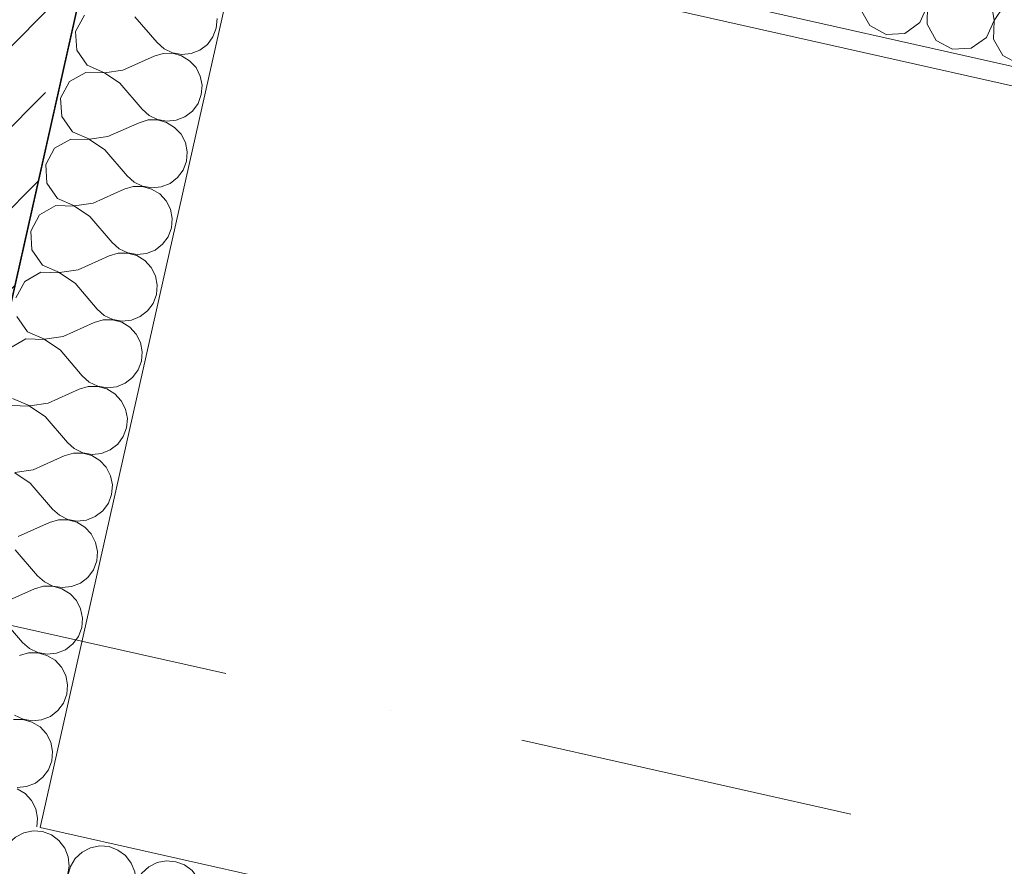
# Model space of a CAD drawing. Header units: millimetres. Extents: x -7218036 to -6523761, y 6117771 to 6337028.
# Tile 101 of 223: x -7142686 to -7141656, y 6127019 to 6127905. Entities that reach past the tile are written whole.
import ezdxf
from ezdxf.enums import TextEntityAlignment as Align

# ---------------------------------------------------------------- set-up
doc = ezdxf.new("R2010")
doc.units = ezdxf.units.MM
doc.header["$MEASUREMENT"] = 0
doc.linetypes.add('Штрихпунктирная', pattern=[670.277762, 352.777767, -176.388884, 0, -141.111112])
doc.layers.add('АР-Стены_внешние_.АР', color=7, linetype='Continuous')
doc.layers.add('АР-Чертеж-Оси_Осевые размеры.АР', color=7, linetype='Continuous')
doc.layers.add('АР-Стены_внешние_.АР_Ном._пера__1', color=7, linetype='Continuous', lineweight=30)
doc.layers.add('АР-Чертеж-Оси_Осевые размеры.АР_Ном._пера__120', color=7, linetype='Continuous', lineweight=0)
doc.styles.add('РЎР“Р•РќР•Р\xa0Р\x98Р\xa0_РЎРўР\x98Р›Р¬_2', font='GOTHIC.TTF')

# ---------------------------------------------------------------- blocks, each defined once
blk = doc.blocks.new('*X281', base_point=(-6566190.3, 6562677.8))
at = {"layer": 'АР-Стены_внешние_.АР_Ном._пера__1', "color": 7, "linetype": 'Continuous', "lineweight": 0}
for p, q in [((-7142618.4, 6127909.5), (-7142627.7, 6127892.4)), ((-7142565.7, 6127907.7), (-7142542.5, 6127880.6)), ((-7142480.5, 6127895.9), (-7142479.7, 6127905.8)), ((-7142627.7, 6127892.4), (-7142626.6, 6127872.9)), ((-7142489.8, 6127878.8), (-7142484, 6127886.7)), ((-7142484, 6127886.7), (-7142480.5, 6127895.9)), ((-7142542.5, 6127880.6), (-7142535.2, 6127874)), ((-7142497.6, 6127872.8), (-7142489.8, 6127878.8)), ((-7142626.6, 6127872.9), (-7142615.5, 6127856.9)), ((-7142578.2, 6127852), (-7142545.7, 6127866.6)), ((-7142536.2, 6127869.4), (-7142545.7, 6127866.6)), ((-7142526.3, 6127869.5), (-7142536.2, 6127869.4)), ((-7142535.2, 6127874), (-7142526.3, 6127869.8)), ((-7142526.3, 6127869.8), (-7142516.6, 6127868.1)), ((-7142516.8, 6127866.9), (-7142526.3, 6127869.5)), ((-7142508.4, 6127861.7), (-7142516.8, 6127866.9)), ((-7142516.6, 6127868.1), (-7142506.8, 6127869.1)), ((-7142506.8, 6127869.1), (-7142497.6, 6127872.8)), ((-7142615.5, 6127856.9), (-7142597.5, 6127849.2)), ((-7142501.7, 6127854.5), (-7142508.4, 6127861.7)), ((-7142617.1, 6127849.5), (-7142634.1, 6127839.9)), ((-7142597.6, 6127848.9), (-7142617.1, 6127849.5)), ((-7142581.4, 6127838.1), (-7142597.6, 6127848.9)), ((-7142597.5, 6127849.2), (-7142578.2, 6127852)), ((-7142497.3, 6127845.7), (-7142501.7, 6127854.5)), ((-7142495.4, 6127836.1), (-7142497.3, 6127845.7)), ((-7142634.1, 6127839.9), (-7142643.4, 6127822.7)), ((-7142581.4, 6127838.1), (-7142558.2, 6127810.9)), ((-7142496.2, 6127826.2), (-7142495.4, 6127836.1)), ((-7142499.6, 6127817), (-7142496.2, 6127826.2)), ((-7142643.4, 6127822.7), (-7142642.3, 6127803.2)), ((-7142505.5, 6127809.1), (-7142499.6, 6127817)), ((-7142558.2, 6127810.9), (-7142550.8, 6127804.3)), ((-7142550.8, 6127804.3), (-7142541.9, 6127800.1)), ((-7142513.3, 6127803.1), (-7142505.5, 6127809.1)), ((-7142642.3, 6127803.2), (-7142631.1, 6127787.2)), ((-7142593.9, 6127782.3), (-7142561.3, 6127796.9)), ((-7142551.9, 6127799.7), (-7142561.3, 6127796.9)), ((-7142542, 6127799.8), (-7142551.9, 6127799.7)), ((-7142532.5, 6127797.2), (-7142542, 6127799.8)), ((-7142541.9, 6127800.1), (-7142532.2, 6127798.4)), ((-7142524.1, 6127792), (-7142532.5, 6127797.2)), ((-7142532.2, 6127798.4), (-7142522.4, 6127799.4)), ((-7142522.4, 6127799.4), (-7142513.3, 6127803.1)), ((-7142631.1, 6127787.2), (-7142613.2, 6127779.5)), ((-7142517.4, 6127784.8), (-7142524.1, 6127792)), ((-7142512.9, 6127776), (-7142517.4, 6127784.8)), ((-7142632.8, 6127779.8), (-7142649.7, 6127770.2)), ((-7142613.3, 6127779.2), (-7142632.8, 6127779.8)), ((-7142597, 6127768.4), (-7142613.3, 6127779.2)), ((-7142613.2, 6127779.5), (-7142593.9, 6127782.3)), ((-7142511, 6127766.4), (-7142512.9, 6127776)), ((-7142649.7, 6127770.2), (-7142659, 6127753)), ((-7142597, 6127768.4), (-7142573.8, 6127741.2)), ((-7142511.8, 6127756.5), (-7142511, 6127766.4)), ((-7142659, 6127753), (-7142657.9, 6127733.5)), ((-7142515.3, 6127747.3), (-7142511.8, 6127756.5)), ((-7142521.1, 6127739.4), (-7142515.3, 6127747.3)), ((-7142657.9, 6127733.5), (-7142646.8, 6127717.5)), ((-7142573.8, 6127741.2), (-7142566.5, 6127734.7)), ((-7142566.5, 6127734.7), (-7142557.6, 6127730.4)), ((-7142538.1, 6127729.7), (-7142528.9, 6127733.4)), ((-7142528.9, 6127733.4), (-7142521.1, 6127739.4)), ((-7142609.5, 6127712.6), (-7142577, 6127727.3)), ((-7142567.5, 6127730), (-7142577, 6127727.3)), ((-7142557.7, 6127730.1), (-7142567.5, 6127730)), ((-7142548.2, 6127727.5), (-7142557.7, 6127730.1)), ((-7142557.6, 6127730.4), (-7142547.9, 6127728.7)), ((-7142539.7, 6127722.3), (-7142548.2, 6127727.5)), ((-7142547.9, 6127728.7), (-7142538.1, 6127729.7)), ((-7142533, 6127715.1), (-7142539.7, 6127722.3)), ((-7142646.8, 6127717.5), (-7142628.8, 6127709.8)), ((-7142628.8, 6127709.8), (-7142609.5, 6127712.6)), ((-7142528.6, 6127706.3), (-7142533, 6127715.1)), ((-7142648.4, 6127710.2), (-7142665.4, 6127700.5)), ((-7142628.9, 6127709.5), (-7142648.4, 6127710.2)), ((-7142612.7, 6127698.7), (-7142628.9, 6127709.5)), ((-7142526.7, 6127696.7), (-7142528.6, 6127706.3)), ((-7142665.4, 6127700.5), (-7142674.7, 6127683.3)), ((-7142612.7, 6127698.7), (-7142589.5, 6127671.5)), ((-7142527.5, 6127686.9), (-7142526.7, 6127696.7)), ((-7142674.7, 6127683.3), (-7142673.6, 6127663.8)), ((-7142530.9, 6127677.6), (-7142527.5, 6127686.9)), ((-7142589.5, 6127671.5), (-7142582.1, 6127665)), ((-7142536.8, 6127669.7), (-7142530.9, 6127677.6)), ((-7142673.6, 6127663.8), (-7142662.4, 6127647.8)), ((-7142583.2, 6127660.3), (-7142592.6, 6127657.6)), ((-7142573.3, 6127660.4), (-7142583.2, 6127660.3)), ((-7142582.1, 6127665), (-7142573.2, 6127660.7)), ((-7142563.8, 6127657.8), (-7142573.3, 6127660.4)), ((-7142573.2, 6127660.7), (-7142563.5, 6127659)), ((-7142563.5, 6127659), (-7142553.7, 6127660)), ((-7142553.7, 6127660), (-7142544.6, 6127663.7)), ((-7142544.6, 6127663.7), (-7142536.8, 6127669.7)), ((-7142625.2, 6127642.9), (-7142592.6, 6127657.6)), ((-7142555.4, 6127652.7), (-7142563.8, 6127657.8)), ((-7142548.7, 6127645.4), (-7142555.4, 6127652.7)), ((-7142664.1, 6127640.5), (-7142681, 6127630.8)), ((-7142644.6, 6127639.8), (-7142664.1, 6127640.5)), ((-7142662.4, 6127647.8), (-7142644.5, 6127640.1)), ((-7142628.3, 6127629), (-7142644.6, 6127639.8)), ((-7142644.5, 6127640.1), (-7142625.2, 6127642.9)), ((-7142544.2, 6127636.7), (-7142548.7, 6127645.4)), ((-7142681, 6127630.8), (-7142690.3, 6127613.6)), ((-7142628.3, 6127629), (-7142605.1, 6127601.8)), ((-7142542.3, 6127627), (-7142544.2, 6127636.7)), ((-7142543.1, 6127617.2), (-7142542.3, 6127627)), ((-7142546.6, 6127607.9), (-7142543.1, 6127617.2)), ((-7142605.1, 6127601.8), (-7142597.8, 6127595.3)), ((-7142560.2, 6127594), (-7142552.4, 6127600)), ((-7142552.4, 6127600), (-7142546.6, 6127607.9)), ((-7142689.2, 6127594.1), (-7142678.1, 6127578.1)), ((-7142640.8, 6127573.2), (-7142608.3, 6127587.9)), ((-7142598.8, 6127590.6), (-7142608.3, 6127587.9)), ((-7142589, 6127590.7), (-7142598.8, 6127590.6)), ((-7142597.8, 6127595.3), (-7142588.9, 6127591)), ((-7142579.5, 6127588.1), (-7142589, 6127590.7)), ((-7142588.9, 6127591), (-7142579.2, 6127589.3)), ((-7142571, 6127583), (-7142579.5, 6127588.1)), ((-7142579.2, 6127589.3), (-7142569.4, 6127590.3)), ((-7142569.4, 6127590.3), (-7142560.2, 6127594)), ((-7142678.1, 6127578.1), (-7142660.2, 6127570.4)), ((-7142564.3, 6127575.7), (-7142571, 6127583)), ((-7142679.7, 6127570.8), (-7142696.7, 6127561.1)), ((-7142660.2, 6127570.1), (-7142679.7, 6127570.8)), ((-7142660.2, 6127570.4), (-7142640.8, 6127573.2)), ((-7142644, 6127559.3), (-7142660.2, 6127570.1)), ((-7142559.9, 6127567), (-7142564.3, 6127575.7)), ((-7142558, 6127557.3), (-7142559.9, 6127567)), ((-7142644, 6127559.3), (-7142620.8, 6127532.1)), ((-7142558.8, 6127547.5), (-7142558, 6127557.3)), ((-7142562.2, 6127538.2), (-7142558.8, 6127547.5)), ((-7142568.1, 6127530.3), (-7142562.2, 6127538.2)), ((-7142620.8, 6127532.1), (-7142613.4, 6127525.6)), ((-7142613.4, 6127525.6), (-7142604.5, 6127521.3)), ((-7142575.9, 6127524.3), (-7142568.1, 6127530.3)), ((-7142656.5, 6127503.5), (-7142623.9, 6127518.2)), ((-7142614.5, 6127520.9), (-7142623.9, 6127518.2)), ((-7142604.6, 6127521), (-7142614.5, 6127520.9)), ((-7142595.1, 6127518.4), (-7142604.6, 6127521)), ((-7142604.5, 6127521.3), (-7142594.8, 6127519.6)), ((-7142586.7, 6127513.3), (-7142595.1, 6127518.4)), ((-7142594.8, 6127519.6), (-7142585, 6127520.6)), ((-7142585, 6127520.6), (-7142575.9, 6127524.3)), ((-7142693.7, 6127508.4), (-7142675.8, 6127500.7)), ((-7142580, 6127506), (-7142586.7, 6127513.3)), ((-7142575.5, 6127497.3), (-7142580, 6127506)), ((-7142675.9, 6127500.4), (-7142695.4, 6127501.1)), ((-7142659.6, 6127489.6), (-7142675.9, 6127500.4)), ((-7142675.8, 6127500.7), (-7142656.5, 6127503.5)), ((-7142573.6, 6127487.6), (-7142575.5, 6127497.3)), ((-7142659.6, 6127489.6), (-7142636.4, 6127462.4)), ((-7142574.4, 6127477.8), (-7142573.6, 6127487.6)), ((-7142577.9, 6127468.6), (-7142574.4, 6127477.8)), ((-7142583.7, 6127460.6), (-7142577.9, 6127468.6)), ((-7142636.4, 6127462.4), (-7142629.1, 6127455.9)), ((-7142629.1, 6127455.9), (-7142620.2, 6127451.6)), ((-7142600.7, 6127450.9), (-7142591.5, 6127454.6)), ((-7142591.5, 6127454.6), (-7142583.7, 6127460.6)), ((-7142672.1, 6127433.8), (-7142639.6, 6127448.5)), ((-7142630.1, 6127451.2), (-7142639.6, 6127448.5)), ((-7142620.3, 6127451.3), (-7142630.1, 6127451.2)), ((-7142610.8, 6127448.7), (-7142620.3, 6127451.3)), ((-7142620.2, 6127451.6), (-7142610.5, 6127449.9)), ((-7142602.3, 6127443.6), (-7142610.8, 6127448.7)), ((-7142610.5, 6127449.9), (-7142600.7, 6127450.9)), ((-7142595.6, 6127436.4), (-7142602.3, 6127443.6)), ((-7142691.5, 6127431), (-7142672.1, 6127433.8)), ((-7142591.2, 6127427.6), (-7142595.6, 6127436.4)), ((-7142675.3, 6127419.9), (-7142691.5, 6127430.7)), ((-7142589.3, 6127417.9), (-7142591.2, 6127427.6)), ((-7142675.3, 6127419.9), (-7142652.1, 6127392.7)), ((-7142590.1, 6127408.1), (-7142589.3, 6127417.9)), ((-7142593.5, 6127398.9), (-7142590.1, 6127408.1)), ((-7142652.1, 6127392.7), (-7142644.7, 6127386.2)), ((-7142599.4, 6127390.9), (-7142593.5, 6127398.9)), ((-7142645.8, 6127381.6), (-7142655.2, 6127378.8)), ((-7142635.9, 6127381.6), (-7142645.8, 6127381.6)), ((-7142644.7, 6127386.2), (-7142635.9, 6127381.9)), ((-7142635.9, 6127381.9), (-7142626.1, 6127380.2)), ((-7142626.4, 6127379), (-7142635.9, 6127381.6)), ((-7142616.3, 6127381.2), (-7142607.2, 6127384.9)), ((-7142607.2, 6127384.9), (-7142599.4, 6127390.9)), ((-7142687.8, 6127364.1), (-7142655.2, 6127378.8)), ((-7142618, 6127373.9), (-7142626.4, 6127379)), ((-7142626.1, 6127380.2), (-7142616.3, 6127381.2)), ((-7142611.3, 6127366.7), (-7142618, 6127373.9)), ((-7142606.8, 6127357.9), (-7142611.3, 6127366.7)), ((-7142604.9, 6127348.2), (-7142606.8, 6127357.9)), ((-7142690.9, 6127350.2), (-7142667.7, 6127323)), ((-7142605.7, 6127338.4), (-7142604.9, 6127348.2)), ((-7142609.2, 6127329.2), (-7142605.7, 6127338.4)), ((-7142667.7, 6127323), (-7142660.4, 6127316.5)), ((-7142622.8, 6127315.2), (-7142615.1, 6127321.2)), ((-7142615.1, 6127321.2), (-7142609.2, 6127329.2)), ((-7142661.4, 6127311.9), (-7142670.9, 6127309.1)), ((-7142651.6, 6127311.9), (-7142661.4, 6127311.9)), ((-7142660.4, 6127316.5), (-7142651.5, 6127312.2)), ((-7142642.1, 6127309.3), (-7142651.6, 6127311.9)), ((-7142651.5, 6127312.2), (-7142641.8, 6127310.5)), ((-7142633.6, 6127304.2), (-7142642.1, 6127309.3)), ((-7142641.8, 6127310.5), (-7142632, 6127311.6)), ((-7142632, 6127311.6), (-7142622.8, 6127315.2)), ((-7142703.5, 6127294.5), (-7142670.9, 6127309.1)), ((-7142626.9, 6127297), (-7142633.6, 6127304.2)), ((-7142622.5, 6127288.2), (-7142626.9, 6127297)), ((-7142706.6, 6127280.5), (-7142683.4, 6127253.3)), ((-7142620.6, 6127278.5), (-7142622.5, 6127288.2)), ((-7142621.4, 6127268.7), (-7142620.6, 6127278.5)), ((-7142624.9, 6127259.5), (-7142621.4, 6127268.7)), ((-7142630.7, 6127251.6), (-7142624.9, 6127259.5)), ((-7142683.4, 6127253.3), (-7142676, 6127246.8)), ((-7142638.5, 6127245.5), (-7142630.7, 6127251.6)), ((-7142677.1, 6127242.2), (-7142686.5, 6127239.4)), ((-7142667.2, 6127242.2), (-7142677.1, 6127242.2)), ((-7142676, 6127246.8), (-7142667.2, 6127242.5)), ((-7142667.2, 6127242.5), (-7142657.4, 6127240.8)), ((-7142657.7, 6127239.6), (-7142667.2, 6127242.2)), ((-7142649.3, 6127234.5), (-7142657.7, 6127239.6)), ((-7142657.4, 6127240.8), (-7142647.6, 6127241.9)), ((-7142647.6, 6127241.9), (-7142638.5, 6127245.5)), ((-7142642.6, 6127227.3), (-7142649.3, 6127234.5)), ((-7142638.1, 6127218.5), (-7142642.6, 6127227.3)), ((-7142636.2, 6127208.8), (-7142638.1, 6127218.5)), ((-7142637, 6127199), (-7142636.2, 6127208.8)), ((-7142640.5, 6127189.8), (-7142637, 6127199)), ((-7142646.4, 6127181.9), (-7142640.5, 6127189.8)), ((-7142691.7, 6127177.1), (-7142682.8, 6127172.8)), ((-7142663.3, 6127172.2), (-7142654.2, 6127175.8)), ((-7142654.2, 6127175.8), (-7142646.4, 6127181.9)), ((-7142682.9, 6127172.6), (-7142692.7, 6127172.5)), ((-7142673.4, 6127169.9), (-7142682.9, 6127172.6)), ((-7142682.8, 6127172.8), (-7142673.1, 6127171.1)), ((-7142665, 6127164.8), (-7142673.4, 6127169.9)), ((-7142673.1, 6127171.1), (-7142663.3, 6127172.2)), ((-7142658.3, 6127157.6), (-7142665, 6127164.8)), ((-7142653.8, 6127148.8), (-7142658.3, 6127157.6)), ((-7142651.9, 6127139.1), (-7142653.8, 6127148.8)), ((-7142652.7, 6127129.3), (-7142651.9, 6127139.1)), ((-7142656.2, 6127120.1), (-7142652.7, 6127129.3)), ((-7142662, 6127112.2), (-7142656.2, 6127120.1)), ((-7142679, 6127102.5), (-7142669.8, 6127106.1)), ((-7142669.8, 6127106.1), (-7142662, 6127112.2)), ((-7142680.6, 6127095.1), (-7142689, 6127100.2)), ((-7142688.8, 6127101.4), (-7142679, 6127102.5)), ((-7142673.9, 6127087.9), (-7142680.6, 6127095.1)), ((-7142669.4, 6127079.1), (-7142673.9, 6127087.9)), ((-7142667.5, 6127069.4), (-7142669.4, 6127079.1)), ((-7142668.3, 6127060.3), (-7142667.5, 6127069.4))]:
    blk.add_line(p, q, dxfattribs=at)
blk = doc.blocks.new('Стена_119_7', base_point=(-7142815.5, 6127072.8))
at = {"layer": 'АР-Стены_внешние_.АР_Ном._пера__1', "color": 7, "linetype": 'Continuous', "lineweight": 0, "flags": 128}
for points in [[(-7142591.9, 6128068), (-7142811.1, 6127092.3)], [(-7142664.7, 6127059.5), (-7142450, 6128015.6)]]:
    blk.add_lwpolyline(points, dxfattribs=at)
at = {"layer": 'АР-Стены_внешние_.АР', "color": 7, "lineweight": 0}
blk.add_blockref('*X281', (-6566190.3, 6562677.8), dxfattribs=at)
blk = doc.blocks.new('*X351', base_point=(-6566190.3, 6562677.8))
at = {"layer": 'АР-Стены_внешние_.АР_Ном._пера__1', "color": 7, "linetype": 'Continuous', "lineweight": 0}
for p, q in [((-7141744.1, 6127901.5), (-7141736.3, 6127919.4)), ((-7141736.1, 6127919.3), (-7141736.7, 6127899.8)), ((-7141666.6, 6127903.8), (-7141669.5, 6127923.1)), ((-7141655.5, 6127919.9), (-7141666.4, 6127903.7)), ((-7141806.4, 6127915.5), (-7141796.7, 6127898.5)), ((-7141796.7, 6127898.5), (-7141779.6, 6127889.2)), ((-7141760.1, 6127890.3), (-7141744.1, 6127901.5)), ((-7141736.7, 6127899.8), (-7141727, 6127882.9)), ((-7141674.4, 6127885.8), (-7141666.6, 6127903.8)), ((-7141666.4, 6127903.7), (-7141667, 6127884.2)), ((-7141779.6, 6127889.2), (-7141760.1, 6127890.3)), ((-7141727, 6127882.9), (-7141709.9, 6127873.6)), ((-7141690.4, 6127874.7), (-7141674.4, 6127885.8)), ((-7141667, 6127884.2), (-7141657.3, 6127867.2)), ((-7141709.9, 6127873.6), (-7141690.4, 6127874.7)), ((-7141657.3, 6127867.2), (-7141640.2, 6127857.9))]:
    blk.add_line(p, q, dxfattribs=at)
blk = doc.blocks.new('Стена_156_7', base_point=(-7142537.2, 6128311.9))
at = {"layer": 'АР-Стены_внешние_.АР', "linetype": 'Continuous', "lineweight": 0, "true_color": 0x000000}
h = blk.add_hatch(dxfattribs=at)
h.set_pattern_fill('ШТУКАТУРКА__ГИПС_01_0007', color=18, style=0, pattern_type=2)
h.set_pattern_definition([(45, (-6566190.34, 6563027.8), (-111.369318, 111.369318), [0, -105, 0, -157.5]), (110, (-6565840.34, 6563027.8), (148.001588, 53.868173), [0, -77, 0, -133])])
h.paths.add_polyline_path([(-7142450, 6128015.6), (-7140976.2, 6127684.6), (-7140995.3, 6127709.4), (-7142445.6, 6128035.1)])
at = {"layer": 'АР-Стены_внешние_.АР_Ном._пера__1', "color": 7, "linetype": 'Continuous', "lineweight": 0}
blk.add_line((-7142445.6, 6128035.1), (-7141215.8, 6127758.9), dxfattribs=at)
at = {"layer": 'АР-Стены_внешние_.АР_Ном._пера__1', "color": 7, "linetype": 'Continuous', "lineweight": 0, "flags": 128}
blk.add_lwpolyline([(-7142450, 6128015.6), (-7140976.2, 6127684.6)], dxfattribs=at)
at = {"layer": 'АР-Стены_внешние_.АР', "color": 7, "lineweight": 0}
blk.add_blockref('*X351', (-6566190.3, 6562677.8), dxfattribs=at)
blk = doc.blocks.new('Стена_170_7', base_point=(-7142908.6, 6127114.2))
at = {"layer": 'АР-Стены_внешние_.АР', "linetype": 'Continuous', "lineweight": 0, "true_color": 0x000000}
h = blk.add_hatch(dxfattribs=at)
h.set_pattern_fill('ЖЕЛЕЗОБЕТОН__PROJECT__0007', color=18, style=0, pattern_type=2)
h.set_pattern_definition([(45, (-6566190.34, 6562677.8), (-84.852814, 84.852814), []), (45, (-6566232.77, 6562720.22), (-84.852814, 84.852814), [90, -30, 0, -30])])
h.paths.add_polyline_path([(-7142811.1, 6127092.3), (-7142515.3, 6128409.5), (-7142710.4, 6128453.3), (-7143006.2, 6127136.1)])
at = {"layer": 'АР-Стены_внешние_.АР_Ном._пера__1', "color": 7, "linetype": 'Continuous', "lineweight": 30, "flags": 128}
blk.add_lwpolyline([(-7142811.1, 6127092.3), (-7142515.3, 6128409.5)], dxfattribs=at)
blk = doc.blocks.new('*X640', base_point=(-6566190.3, 6562677.8))
at = {"layer": 'АР-Стены_внешние_.АР_Ном._пера__1', "color": 7, "linetype": 'Continuous', "lineweight": 0}
for p, q in [((-7143150.2, 6127164.8), (-7143153.4, 6127165.1)), ((-7143140.9, 6127161.4), (-7143150.2, 6127164.8)), ((-7143133, 6127155.5), (-7143140.9, 6127161.4)), ((-7143127, 6127147.7), (-7143133, 6127155.5)), ((-7143123.3, 6127138.6), (-7143127, 6127147.7)), ((-7143100, 6127148.1), (-7143108.7, 6127143.6)), ((-7143090.3, 6127150), (-7143100, 6127148.1)), ((-7143080.5, 6127149.2), (-7143090.3, 6127150)), ((-7143071.3, 6127145.7), (-7143080.5, 6127149.2)), ((-7143063.3, 6127139.8), (-7143071.3, 6127145.7)), ((-7143122.3, 6127128.8), (-7143123.3, 6127138.6)), ((-7143116, 6127136.9), (-7143121.1, 6127128.5)), ((-7143108.7, 6127143.6), (-7143116, 6127136.9)), ((-7143057.3, 6127132.1), (-7143063.3, 6127139.8)), ((-7143020.6, 6127134.3), (-7143030.3, 6127132.4)), ((-7143010.8, 6127133.5), (-7143020.6, 6127134.3)), ((-7143124, 6127119), (-7143122.3, 6127128.8)), ((-7143121.1, 6127128.5), (-7143123.7, 6127119)), ((-7143053.6, 6127122.9), (-7143057.3, 6127132.1)), ((-7143039.1, 6127128), (-7143046.3, 6127121.3)), ((-7143030.3, 6127132.4), (-7143039.1, 6127128)), ((-7143009.5, 6127133), (-7143010.8, 6127133.5)), ((-7143128.3, 6127110.2), (-7143124, 6127119)), ((-7143123.7, 6127119), (-7143123.6, 6127109.1)), ((-7143052.6, 6127113.1), (-7143053.6, 6127122.9)), ((-7143046.3, 6127121.3), (-7143051.4, 6127112.8)), ((-7143134.8, 6127102.8), (-7143128.3, 6127110.2)), ((-7143123.6, 6127109.1), (-7143120.9, 6127099.7)), ((-7143058.6, 6127094.5), (-7143054.3, 6127103.4)), ((-7143054.3, 6127103.4), (-7143052.6, 6127113.1)), ((-7143051.4, 6127112.8), (-7143054, 6127103.3)), ((-7143054, 6127103.3), (-7143053.9, 6127093.5)), ((-7143162, 6127079.6), (-7143134.8, 6127102.8)), ((-7143106.2, 6127067.1), (-7143120.9, 6127099.7)), ((-7143065.1, 6127087.2), (-7143058.6, 6127094.5)), ((-7143053.9, 6127093.5), (-7143053.5, 6127091.8)), ((-7143092.3, 6127064), (-7143065.1, 6127087.2)), ((-7143162, 6127079.6), (-7143172.8, 6127063.4)), ((-7143179.6, 6127048.3), (-7143173.1, 6127063.4)), ((-7143173.1, 6127063.4), (-7143174.3, 6127071.9)), ((-7143172.8, 6127063.4), (-7143173.5, 6127043.9)), ((-7143103.4, 6127047.8), (-7143106.2, 6127067.1)), ((-7143092.3, 6127064), (-7143103.1, 6127047.7)), ((-7143173.5, 6127043.9), (-7143163.8, 6127026.9)), ((-7143105.4, 6127043.2), (-7143103.4, 6127047.8)), ((-7143103.1, 6127047.7), (-7143103.2, 6127045.2)), ((-7143163.8, 6127026.9), (-7143146.6, 6127017.6)), ((-7143146.6, 6127017.6), (-7143131.8, 6127018.4))]:
    blk.add_line(p, q, dxfattribs=at)
blk = doc.blocks.new('*X641', base_point=(-6566190.3, 6562677.8))
at = {"layer": 'АР-Стены_внешние_.АР_Ном._пера__1', "color": 7, "linetype": 'Continuous', "lineweight": 0}
blk.add_line((-7143036.5, 6127051.4), (-7143051.2, 6127084), dxfattribs=at)
for centre, start, end in [((-7143018.6, 6127098.7), 71.013, 74.955), ((-7143018.6, 6127098.7), 191.297, 204.2116), ((-7143138.8, 6127052.5), 279.0989, 347.1531), ((-7143069.1, 6127036.8), 167.5294, 24.2116), ((-7142999.4, 6127021.1), 140.1857, 194.4978)]:
    blk.add_arc(centre, 35.7, start, end, dxfattribs=at)
blk = doc.blocks.new('*X642', base_point=(-6566190.3, 6562677.8))
at = {"layer": 'АР-Стены_внешние_.АР_Ном._пера__1', "color": 7, "linetype": 'Continuous', "lineweight": 0}
for p, q in [((-7143001.6, 6127130), (-7143007.1, 6127132.1)), ((-7142993.6, 6127124.2), (-7143001.6, 6127130)), ((-7142987.6, 6127116.4), (-7142993.6, 6127124.2)), ((-7142983.9, 6127107.3), (-7142987.6, 6127116.4)), ((-7142960.6, 6127116.8), (-7142969.4, 6127112.3)), ((-7142950.9, 6127118.7), (-7142960.6, 6127116.8)), ((-7142941.1, 6127117.9), (-7142950.9, 6127118.7)), ((-7142931.9, 6127114.4), (-7142941.1, 6127117.9)), ((-7142923.9, 6127108.5), (-7142931.9, 6127114.4)), ((-7142982.9, 6127097.5), (-7142983.9, 6127107.3)), ((-7142976.6, 6127105.6), (-7142981.7, 6127097.2)), ((-7142969.4, 6127112.3), (-7142976.6, 6127105.6)), ((-7142917.9, 6127100.7), (-7142923.9, 6127108.5)), ((-7142984.6, 6127087.7), (-7142982.9, 6127097.5)), ((-7142981.7, 6127097.2), (-7142984.3, 6127087.7)), ((-7142914.3, 6127091.6), (-7142917.9, 6127100.7)), ((-7142899.7, 6127096.6), (-7142906.9, 6127089.9)), ((-7142890.9, 6127101.1), (-7142899.7, 6127096.6)), ((-7142881.2, 6127103), (-7142890.9, 6127101.1)), ((-7142871.4, 6127102.2), (-7142881.2, 6127103)), ((-7142862.2, 6127098.7), (-7142871.4, 6127102.2)), ((-7142854.3, 6127092.9), (-7142862.2, 6127098.7)), ((-7142848.2, 6127085.1), (-7142854.3, 6127092.9)), ((-7142988.9, 6127078.9), (-7142984.6, 6127087.7)), ((-7142984.3, 6127087.7), (-7142984.3, 6127077.8)), ((-7142913.2, 6127081.8), (-7142914.3, 6127091.6)), ((-7142906.9, 6127089.9), (-7142912, 6127081.5)), ((-7142844.6, 6127075.9), (-7142848.2, 6127085.1)), ((-7142821.2, 6127085.5), (-7142830, 6127081)), ((-7142811.5, 6127087.4), (-7142821.2, 6127085.5)), ((-7142801.7, 6127086.6), (-7142811.5, 6127087.4)), ((-7142792.5, 6127083.1), (-7142801.7, 6127086.6)), ((-7142784.6, 6127077.2), (-7142792.5, 6127083.1)), ((-7142995.4, 6127071.5), (-7142988.9, 6127078.9)), ((-7142984.3, 6127077.8), (-7142981.5, 6127068.4)), ((-7142914.9, 6127072.1), (-7142913.2, 6127081.8)), ((-7142912, 6127081.5), (-7142914.6, 6127072)), ((-7142843.5, 6127066.1), (-7142844.6, 6127075.9)), ((-7142837.2, 6127074.3), (-7142842.3, 6127065.9)), ((-7142830, 6127081), (-7142837.2, 6127074.3)), ((-7142778.5, 6127069.4), (-7142784.6, 6127077.2)), ((-7143022.6, 6127048.3), (-7142995.4, 6127071.5)), ((-7142966.8, 6127035.8), (-7142981.5, 6127068.4)), ((-7142925.7, 6127055.8), (-7142919.2, 6127063.2)), ((-7142919.2, 6127063.2), (-7142914.9, 6127072.1)), ((-7142914.6, 6127072), (-7142914.6, 6127062.2)), ((-7142914.6, 6127062.2), (-7142911.8, 6127052.7)), ((-7142845.2, 6127056.4), (-7142843.5, 6127066.1)), ((-7142842.3, 6127065.9), (-7142844.9, 6127056.4)), ((-7142774.9, 6127060.3), (-7142778.5, 6127069.4)), ((-7142760.3, 6127065.3), (-7142767.5, 6127058.6)), ((-7142751.5, 6127069.8), (-7142760.3, 6127065.3)), ((-7142741.8, 6127071.7), (-7142751.5, 6127069.8)), ((-7142732, 6127070.9), (-7142741.8, 6127071.7)), ((-7142722.8, 6127067.4), (-7142732, 6127070.9)), ((-7142714.9, 6127061.6), (-7142722.8, 6127067.4)), ((-7142952.9, 6127032.7), (-7142925.7, 6127055.8)), ((-7142897.2, 6127020.1), (-7142911.8, 6127052.7)), ((-7142849.5, 6127047.6), (-7142845.2, 6127056.4)), ((-7142844.9, 6127056.4), (-7142844.9, 6127046.5)), ((-7142773.8, 6127050.5), (-7142774.9, 6127060.3)), ((-7142767.5, 6127058.6), (-7142772.6, 6127050.2)), ((-7142708.8, 6127053.8), (-7142714.9, 6127061.6)), ((-7142705.2, 6127044.6), (-7142708.8, 6127053.8)), ((-7142681.8, 6127054.2), (-7142690.6, 6127049.7)), ((-7142672.1, 6127056.1), (-7142681.8, 6127054.2)), ((-7142662.3, 6127055.3), (-7142672.1, 6127056.1)), ((-7142653.1, 6127051.8), (-7142662.3, 6127055.3)), ((-7142645.2, 6127045.9), (-7142653.1, 6127051.8)), ((-7143022.6, 6127048.3), (-7143027.6, 6127040.9)), ((-7142856, 6127040.2), (-7142849.5, 6127047.6)), ((-7142844.9, 6127046.5), (-7142842.1, 6127037.1)), ((-7142775.5, 6127040.8), (-7142773.8, 6127050.5)), ((-7142772.6, 6127050.2), (-7142775.3, 6127040.7)), ((-7142704.1, 6127034.8), (-7142705.2, 6127044.6)), ((-7142697.8, 6127043), (-7142702.9, 6127034.6)), ((-7142690.6, 6127049.7), (-7142697.8, 6127043)), ((-7142639.1, 6127038.1), (-7142645.2, 6127045.9)), ((-7142964, 6127016.5), (-7142966.8, 6127035.8)), ((-7142952.9, 6127032.7), (-7142963.7, 6127016.4)), ((-7142883.2, 6127017), (-7142856, 6127040.2)), ((-7142827.5, 6127004.5), (-7142842.1, 6127037.1)), ((-7142786.4, 6127024.5), (-7142779.8, 6127031.9)), ((-7142779.8, 6127031.9), (-7142775.5, 6127040.8)), ((-7142775.3, 6127040.7), (-7142775.2, 6127030.9)), ((-7142705.8, 6127025.1), (-7142704.1, 6127034.8)), ((-7142702.9, 6127034.6), (-7142705.6, 6127025.1)), ((-7142635.5, 6127029), (-7142639.1, 6127038.1)), ((-7142620.9, 6127034), (-7142628.1, 6127027.3)), ((-7142612.1, 6127038.5), (-7142620.9, 6127034)), ((-7142602.5, 6127040.4), (-7142612.1, 6127038.5)), ((-7142592.6, 6127039.6), (-7142602.5, 6127040.4)), ((-7142583.4, 6127036.1), (-7142592.6, 6127039.6)), ((-7142575.5, 6127030.3), (-7142583.4, 6127036.1)), ((-7142813.5, 6127001.4), (-7142786.4, 6127024.5)), ((-7142775.2, 6127030.9), (-7142772.4, 6127021.4)), ((-7142757.8, 6126988.8), (-7142772.4, 6127021.4)), ((-7142710.1, 6127016.3), (-7142705.8, 6127025.1)), ((-7142705.6, 6127025.1), (-7142705.5, 6127015.2)), ((-7142634.5, 6127019.2), (-7142635.5, 6127029)), ((-7142628.1, 6127027.3), (-7142633.2, 6127018.9)), ((-7142569.5, 6127022.5), (-7142575.5, 6127030.3)), ((-7142565.8, 6127013.3), (-7142569.5, 6127022.5)), ((-7142542.4, 6127022.9), (-7142551.2, 6127018.4)), ((-7142532.8, 6127024.8), (-7142542.4, 6127022.9)), ((-7142522.9, 6127023.9), (-7142532.8, 6127024.8)), ((-7142513.7, 6127020.5), (-7142522.9, 6127023.9)), ((-7143034, 6127012.4), (-7143024.4, 6126995.6)), ((-7142971.8, 6126998.6), (-7142964, 6127016.5)), ((-7142963.7, 6127016.4), (-7142964.4, 6126996.9)), ((-7142894.3, 6127000.8), (-7142897.2, 6127020.1)), ((-7142883.2, 6127017), (-7142894, 6127000.8)), ((-7142716.7, 6127008.9), (-7142710.1, 6127016.3)), ((-7142705.5, 6127015.2), (-7142702.7, 6127005.8)), ((-7142636.1, 6127009.5), (-7142634.5, 6127019.2)), ((-7142633.2, 6127018.9), (-7142635.9, 6127009.4)), ((-7142564.8, 6127003.5), (-7142565.8, 6127013.3)), ((-7142558.4, 6127011.7), (-7142563.6, 6127003.3)), ((-7142551.2, 6127018.4), (-7142558.4, 6127011.7)), ((-7142505.8, 6127014.6), (-7142513.7, 6127020.5)), ((-7142499.8, 6127006.8), (-7142505.8, 6127014.6)), ((-7142902.1, 6126982.9), (-7142894.3, 6127000.8)), ((-7142894, 6127000.8), (-7142894.7, 6126981.3)), ((-7142824.6, 6126985.2), (-7142827.5, 6127004.5)), ((-7142813.5, 6127001.4), (-7142824.3, 6126985.1)), ((-7142743.8, 6126985.7), (-7142716.7, 6127008.9)), ((-7142688.1, 6126973.2), (-7142702.7, 6127005.8)), ((-7142647, 6126993.2), (-7142640.4, 6127000.6)), ((-7142640.4, 6127000.6), (-7142636.1, 6127009.5)), ((-7142635.9, 6127009.4), (-7142635.8, 6126999.6)), ((-7142566.5, 6126993.8), (-7142564.8, 6127003.5)), ((-7142563.6, 6127003.3), (-7142566.2, 6126993.8)), ((-7142496.1, 6126997.7), (-7142499.8, 6127006.8)), ((-7142481.5, 6127002.7), (-7142488.7, 6126996)), ((-7142472.7, 6127007.2), (-7142481.5, 6127002.7)), ((-7142463.1, 6127009.1), (-7142472.7, 6127007.2)), ((-7142453.2, 6127008.3), (-7142463.1, 6127009.1)), ((-7142444, 6127004.8), (-7142453.2, 6127008.3)), ((-7142436.1, 6126999), (-7142444, 6127004.8)), ((-7143024.4, 6126995.6), (-7143007.2, 6126986.3)), ((-7142987.8, 6126987.4), (-7142971.8, 6126998.6)), ((-7142964.4, 6126996.9), (-7142954.7, 6126980)), ((-7142674.1, 6126970.1), (-7142647, 6126993.2)), ((-7142635.8, 6126999.6), (-7142633, 6126990.1)), ((-7142618.4, 6126957.5), (-7142633, 6126990.1)), ((-7142570.7, 6126985), (-7142566.5, 6126993.8)), ((-7142566.2, 6126993.8), (-7142566.1, 6126983.9)), ((-7142495.1, 6126987.9), (-7142496.1, 6126997.7)), ((-7142488.7, 6126996), (-7142493.9, 6126987.6)), ((-7142430.1, 6126991.2), (-7142436.1, 6126999)), ((-7142426.4, 6126982), (-7142430.1, 6126991.2)), ((-7142403, 6126991.6), (-7142411.8, 6126987.1)), ((-7142393.4, 6126993.5), (-7142403, 6126991.6)), ((-7142383.6, 6126992.6), (-7142393.4, 6126993.5)), ((-7142374.3, 6126989.2), (-7142383.6, 6126992.6)), ((-7143007.2, 6126986.3), (-7142987.8, 6126987.4)), ((-7142954.7, 6126980), (-7142937.6, 6126970.7)), ((-7142918.1, 6126971.7), (-7142902.1, 6126982.9)), ((-7142894.7, 6126981.3), (-7142885, 6126964.3)), ((-7142832.4, 6126967.3), (-7142824.6, 6126985.2)), ((-7142824.3, 6126985.1), (-7142825, 6126965.6)), ((-7142754.9, 6126969.5), (-7142757.8, 6126988.8)), ((-7142743.8, 6126985.7), (-7142754.7, 6126969.5)), ((-7142577.3, 6126977.6), (-7142570.7, 6126985)), ((-7142566.1, 6126983.9), (-7142563.3, 6126974.5)), ((-7142496.8, 6126978.2), (-7142495.1, 6126987.9)), ((-7142493.9, 6126987.6), (-7142496.5, 6126978.1)), ((-7142425.4, 6126972.2), (-7142426.4, 6126982)), ((-7142419, 6126980.4), (-7142424.2, 6126972)), ((-7142411.8, 6126987.1), (-7142419, 6126980.4)), ((-7142366.4, 6126983.3), (-7142374.3, 6126989.2)), ((-7142360.4, 6126975.5), (-7142366.4, 6126983.3)), ((-7142937.6, 6126970.7), (-7142918.1, 6126971.7)), ((-7142762.7, 6126951.6), (-7142754.9, 6126969.5)), ((-7142754.7, 6126969.5), (-7142755.3, 6126950)), ((-7142685.2, 6126953.9), (-7142688.1, 6126973.2)), ((-7142674.1, 6126970.1), (-7142685, 6126953.8)), ((-7142604.4, 6126954.4), (-7142577.3, 6126977.6)), ((-7142548.7, 6126941.9), (-7142563.3, 6126974.5)), ((-7142507.6, 6126961.9), (-7142501, 6126969.3)), ((-7142501, 6126969.3), (-7142496.8, 6126978.2)), ((-7142496.5, 6126978.1), (-7142496.4, 6126968.3)), ((-7142427.1, 6126962.5), (-7142425.4, 6126972.2)), ((-7142424.2, 6126972), (-7142426.8, 6126962.5)), ((-7142356.7, 6126966.4), (-7142360.4, 6126975.5)), ((-7142342.1, 6126971.4), (-7142349.4, 6126964.7)), ((-7142333.4, 6126975.9), (-7142342.1, 6126971.4)), ((-7142323.7, 6126977.8), (-7142333.4, 6126975.9)), ((-7142313.9, 6126977), (-7142323.7, 6126977.8)), ((-7142304.6, 6126973.5), (-7142313.9, 6126977)), ((-7142296.7, 6126967.7), (-7142304.6, 6126973.5)), ((-7142885, 6126964.3), (-7142867.9, 6126955)), ((-7142848.4, 6126956.1), (-7142832.4, 6126967.3)), ((-7142825, 6126965.6), (-7142815.3, 6126948.7)), ((-7142534.8, 6126938.8), (-7142507.6, 6126961.9)), ((-7142496.4, 6126968.3), (-7142493.6, 6126958.8)), ((-7142431.3, 6126953.6), (-7142427.1, 6126962.5)), ((-7142426.8, 6126962.5), (-7142426.7, 6126952.6)), ((-7142355.7, 6126956.6), (-7142356.7, 6126966.4)), ((-7142349.4, 6126964.7), (-7142354.5, 6126956.3)), ((-7142290.7, 6126959.9), (-7142296.7, 6126967.7)), ((-7142287, 6126950.7), (-7142290.7, 6126959.9)), ((-7142867.9, 6126955), (-7142848.4, 6126956.1)), ((-7142815.3, 6126948.7), (-7142798.2, 6126939.3)), ((-7142778.7, 6126940.4), (-7142762.7, 6126951.6)), ((-7142755.3, 6126950), (-7142745.6, 6126933)), ((-7142693, 6126936), (-7142685.2, 6126953.9)), ((-7142685, 6126953.8), (-7142685.6, 6126934.3)), ((-7142615.5, 6126938.2), (-7142618.4, 6126957.5)), ((-7142604.4, 6126954.4), (-7142615.3, 6126938.2)), ((-7142479, 6126926.2), (-7142493.6, 6126958.8)), ((-7142437.9, 6126946.3), (-7142431.3, 6126953.6)), ((-7142426.7, 6126952.6), (-7142424, 6126943.1)), ((-7142357.4, 6126946.9), (-7142355.7, 6126956.6)), ((-7142354.5, 6126956.3), (-7142357.1, 6126946.8)), ((-7142286, 6126940.9), (-7142287, 6126950.7)), ((-7142279.7, 6126949.1), (-7142284.8, 6126940.7)), ((-7142279.5, 6126949.3), (-7142279.7, 6126949.1)), ((-7142798.2, 6126939.3), (-7142778.7, 6126940.4)), ((-7142623.3, 6126920.3), (-7142615.5, 6126938.2)), ((-7142545.9, 6126922.6), (-7142548.7, 6126941.9)), ((-7142534.8, 6126938.8), (-7142545.6, 6126922.5)), ((-7142465.1, 6126923.1), (-7142437.9, 6126946.3)), ((-7142409.3, 6126910.6), (-7142424, 6126943.1)), ((-7142361.7, 6126938), (-7142357.4, 6126946.9)), ((-7142357.1, 6126946.8), (-7142357, 6126937)), ((-7142287.7, 6126931.2), (-7142286, 6126940.9)), ((-7142284.8, 6126940.7), (-7142287.4, 6126931.2)), ((-7142745.6, 6126933), (-7142728.5, 6126923.7)), ((-7142709, 6126924.8), (-7142693, 6126936)), ((-7142685.6, 6126934.3), (-7142675.9, 6126917.4)), ((-7142615.3, 6126938.2), (-7142615.9, 6126918.7)), ((-7142395.4, 6126907.4), (-7142368.2, 6126930.6)), ((-7142368.2, 6126930.6), (-7142361.7, 6126938)), ((-7142357, 6126937), (-7142354.3, 6126927.5)), ((-7142292, 6126922.3), (-7142287.7, 6126931.2)), ((-7142287.4, 6126931.2), (-7142287.3, 6126921.3)), ((-7142728.5, 6126923.7), (-7142709, 6126924.8)), ((-7142639.3, 6126909.1), (-7142623.3, 6126920.3)), ((-7142615.9, 6126918.7), (-7142606.2, 6126901.7)), ((-7142553.6, 6126904.7), (-7142545.9, 6126922.6)), ((-7142545.6, 6126922.5), (-7142546.2, 6126903)), ((-7142476.2, 6126906.9), (-7142479, 6126926.2)), ((-7142465.1, 6126923.1), (-7142475.9, 6126906.9)), ((-7142339.6, 6126894.9), (-7142354.3, 6126927.5)), ((-7142298.5, 6126915), (-7142292, 6126922.3)), ((-7142287.3, 6126921.3), (-7142286.4, 6126918.2)), ((-7142675.9, 6126917.4), (-7142658.8, 6126908)), ((-7142658.8, 6126908), (-7142639.3, 6126909.1)), ((-7142406.5, 6126891.3), (-7142409.3, 6126910.6)), ((-7142395.4, 6126907.4), (-7142406.2, 6126891.2)), ((-7142325.7, 6126891.8), (-7142298.5, 6126915)), ((-7142606.2, 6126901.7), (-7142589.1, 6126892.4)), ((-7142569.6, 6126893.5), (-7142553.6, 6126904.7)), ((-7142546.2, 6126903), (-7142536.5, 6126886.1)), ((-7142483.9, 6126889), (-7142476.2, 6126906.9)), ((-7142475.9, 6126906.9), (-7142476.5, 6126887.3)), ((-7142589.1, 6126892.4), (-7142569.6, 6126893.5)), ((-7142499.9, 6126877.8), (-7142483.9, 6126889)), ((-7142476.5, 6126887.3), (-7142466.9, 6126870.4)), ((-7142414.2, 6126873.3), (-7142406.5, 6126891.3)), ((-7142406.2, 6126891.2), (-7142406.9, 6126871.7)), ((-7142336.8, 6126875.6), (-7142339.6, 6126894.9)), ((-7142325.7, 6126891.8), (-7142336.5, 6126875.5)), ((-7142536.5, 6126886.1), (-7142519.4, 6126876.7)), ((-7142519.4, 6126876.7), (-7142499.9, 6126877.8)), ((-7142466.9, 6126870.4), (-7142449.7, 6126861.1)), ((-7142430.2, 6126862.2), (-7142414.2, 6126873.3)), ((-7142406.9, 6126871.7), (-7142397.2, 6126854.7)), ((-7142344.5, 6126857.7), (-7142336.8, 6126875.6)), ((-7142336.5, 6126875.5), (-7142337.2, 6126856)), ((-7142449.7, 6126861.1), (-7142430.2, 6126862.2)), ((-7142360.5, 6126846.5), (-7142344.5, 6126857.7)), ((-7142337.2, 6126856), (-7142327.5, 6126839.1)), ((-7142397.2, 6126854.7), (-7142380, 6126845.4)), ((-7142380, 6126845.4), (-7142360.5, 6126846.5)), ((-7142327.5, 6126839.1), (-7142310.3, 6126829.8)), ((-7142310.3, 6126829.8), (-7142306.3, 6126830))]:
    blk.add_line(p, q, dxfattribs=at)
blk = doc.blocks.new('Стена_174_7', base_point=(-7142278.8, 6126952.3))
at = {"layer": 'АР-Стены_внешние_.АР_Ном._пера__1', "color": 7, "linetype": 'Continuous', "lineweight": 0}
for p, q in [((-7143152.5, 6127169), (-7143185.4, 6127022.7)), ((-7143185.4, 6127022.7), (-7143200.9, 6126953.8)), ((-7143138.6, 6127012.1), (-7143185.4, 6127022.7)), ((-7143138.6, 6127012.1), (-7143039, 6126989.8)), ((-7143039, 6126989.8), (-7142307.3, 6126825.4)), ((-7143209.2, 6126946), (-7143222.4, 6126949)), ((-7143200.9, 6126953.8), (-7143202.9, 6126944.6)), ((-7143209.2, 6126946), (-7143202.9, 6126944.6)), ((-7143202.9, 6126944.6), (-7142324.8, 6126747.4))]:
    blk.add_line(p, q, dxfattribs=at)
at = {"layer": 'АР-Стены_внешние_.АР_Ном._пера__1', "color": 7, "linetype": 'Continuous', "lineweight": 0, "flags": 128}
for points in [[(-7142811.1, 6127092.3), (-7143006.2, 6127136.1)], [(-7142274.4, 6126971.8), (-7142664.7, 6127059.5)], [(-7142307.3, 6126825.4), (-7142274.4, 6126971.8)], [(-7143226.8, 6126929.5), (-7143222.4, 6126949)], [(-7143226.8, 6126929.5), (-7142329.2, 6126727.9)], [(-7142324.8, 6126747.4), (-7142307.3, 6126825.4)], [(-7142329.2, 6126727.9), (-7142324.8, 6126747.4)]]:
    blk.add_lwpolyline(points, dxfattribs=at)
at = {"layer": 'АР-Стены_внешние_.АР', "color": 7, "lineweight": 0}
for name in ['*X640', '*X641', '*X642']:
    blk.add_blockref(name, (-6566190.3, 6562677.8), dxfattribs=at)
blk = doc.blocks.new('Стандартный Маркер Сетки[103]_7', base_point=(-7217047.9, 6143970.3))
at = {"layer": 'АР-Чертеж-Оси_Осевые размеры.АР_Ном._пера__120', "color": 7, "linetype": 'Штрихпунктирная', "lineweight": 0}
blk.add_line((-7216072.2, 6143751.1), (-7137131, 6126021.4), dxfattribs=at)
at = {"layer": 'АР-Чертеж-Оси_Осевые размеры.АР_Ном._пера__120', "color": 7, "lineweight": 0, "style": 'РЎР“Р•РќР•Р\xa0Р\x98Р\xa0_РЎРўР\x98Р›Р¬_2'}
for tag, p in [('AC_MarkerText_1_0', (-7217465.8, 6144260.9)), ('AC_MarkerText_1_1', (-7135597.5, 6125873.7))]:
    blk.add_attdef(tag, text='', height=350, rotation=347.3417, dxfattribs=at).set_placement(p, align=Align.TOP_CENTER)
blk = doc.blocks.new('Стандартный Маркер Сетки[106]_7', base_point=(-7217047.9, 6143970.3))
at = {"layer": 'АР-Чертеж-Оси_Осевые размеры.АР_Ном._пера__120', "color": 7, "linetype": 'Штрихпунктирная', "lineweight": 0}
blk.add_line((-7216072.2, 6143751.1), (-7137131, 6126021.4), dxfattribs=at)
at = {"layer": 'АР-Чертеж-Оси_Осевые размеры.АР_Ном._пера__120', "color": 7, "lineweight": 0, "style": 'РЎР“Р•РќР•Р\xa0Р\x98Р\xa0_РЎРўР\x98Р›Р¬_2'}
for tag, p in [('AC_MarkerText_1_0', (-7217465.8, 6144260.9)), ('AC_MarkerText_1_1', (-7135597.5, 6125873.7))]:
    blk.add_attdef(tag, text='', height=350, rotation=347.3417, dxfattribs=at).set_placement(p, align=Align.TOP_CENTER)
blk = doc.blocks.new('Стандартный Маркер Сетки[109]_7', base_point=(-7217047.9, 6143970.3))
at = {"layer": 'АР-Чертеж-Оси_Осевые размеры.АР_Ном._пера__120', "color": 7, "linetype": 'Штрихпунктирная', "lineweight": 0}
blk.add_line((-7216072.2, 6143751.1), (-7137131, 6126021.4), dxfattribs=at)
at = {"layer": 'АР-Чертеж-Оси_Осевые размеры.АР_Ном._пера__120', "color": 7, "lineweight": 0, "style": 'РЎР“Р•РќР•Р\xa0Р\x98Р\xa0_РЎРўР\x98Р›Р¬_2'}
for tag, p in [('AC_MarkerText_1_0', (-7217465.8, 6144260.9)), ('AC_MarkerText_1_1', (-7135597.5, 6125873.7))]:
    blk.add_attdef(tag, text='', height=350, rotation=347.3417, dxfattribs=at).set_placement(p, align=Align.TOP_CENTER)
blk = doc.blocks.new('Стандартный Маркер Сетки[112]_7', base_point=(-7217047.9, 6143970.3))
at = {"layer": 'АР-Чертеж-Оси_Осевые размеры.АР_Ном._пера__120', "color": 7, "linetype": 'Штрихпунктирная', "lineweight": 0}
blk.add_line((-7216072.2, 6143751.1), (-7137131, 6126021.4), dxfattribs=at)
at = {"layer": 'АР-Чертеж-Оси_Осевые размеры.АР_Ном._пера__120', "color": 7, "lineweight": 0, "style": 'РЎР“Р•РќР•Р\xa0Р\x98Р\xa0_РЎРўР\x98Р›Р¬_2'}
for tag, p in [('AC_MarkerText_1_0', (-7217465.8, 6144260.9)), ('AC_MarkerText_1_1', (-7135597.5, 6125873.7))]:
    blk.add_attdef(tag, text='', height=350, rotation=347.3417, dxfattribs=at).set_placement(p, align=Align.TOP_CENTER)

msp = doc.modelspace()

# ---------------------------------------------------------------- block references
at = {"layer": 'АР-Стены_внешние_.АР', "color": 7, "lineweight": 0}
for name, p in [('Стена_170_7', (-7142908.645, 6127114.236)), ('Стена_156_7', (-7142537.156, 6128311.941)), ('Стена_119_7', (-7142815.459, 6127072.807)), ('Стена_174_7', (-7142278.79, 6126952.274))]:
    msp.add_blockref(name, p, dxfattribs=at)
at = {"layer": 'АР-Чертеж-Оси_Осевые размеры.АР', "color": 8, "linetype": 'Continuous', "lineweight": 15}
for name in ['Стандартный Маркер Сетки[103]_7', 'Стандартный Маркер Сетки[106]_7', 'Стандартный Маркер Сетки[109]_7', 'Стандартный Маркер Сетки[112]_7']:
    msp.add_blockref(name, (-7217047.883, 6143970.265), dxfattribs=at)

doc.saveas('drawing.dxf')
